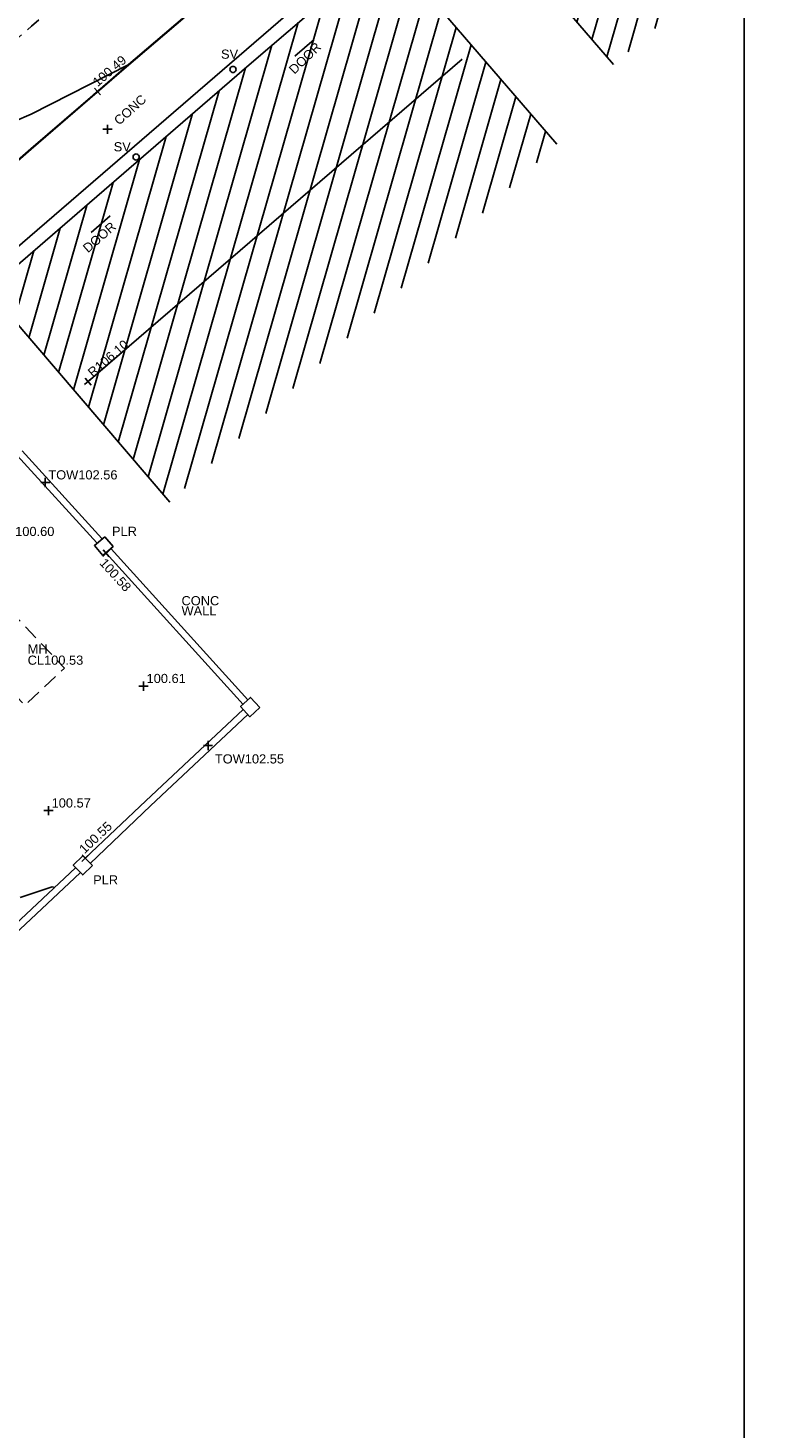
# Model space of a CAD drawing. Extents: x 635157 to 635442, y 694407 to 694910.
# Tile 18 of 104: x 635375 to 635399, y 694434 to 694479. Entities that reach past the tile are written whole.
import ezdxf

# ---------------------------------------------------------------- set-up
doc = ezdxf.new("R2010")
doc.units = 0
doc.header["$MEASUREMENT"] = 0
doc.linetypes.add('DASHED', pattern=[0.75, 0.5, -0.25])
doc.layers.get('0').update_dxf_attribs({"color": 12, "linetype": 'CONTINUOUS'})
for name, color, linetype in [('APEX TITLE BLOCK', 86, 'CONTINUOUS'), ('BUILDING', 5, 'CONTINUOUS'), ('CHANGE_OF_SURFACE', 7, 'DASHED'), ('CONTOURS_MINOR', 132, 'CONTINUOUS'), ('DOOR', 7, 'CONTINUOUS'), ('DOOR_TXT', 7, 'CONTINUOUS'), ('EAVE', 3, 'CONTINUOUS'), ('HATCHING', 4, 'CONTINUOUS'), ('KERB_BOTTOM', 172, 'CONTINUOUS'), ('KERB_BOTTOM_LVL', 172, 'CONTINUOUS'), ('KERB_TOP', 2, 'CONTINUOUS'), ('LAYOUTS', 9, 'CONTINUOUS'), ('MANHOLES_LVL', 12, 'CONTINUOUS'), ('MANHOLES_TXT', 12, 'CONTINUOUS'), ('MARKINGS_DASHED_WHITE', 9, 'DASHED'), ('PILLAR', 12, 'CONTINUOUS'), ('PILLAR_RMK', 12, 'CONTINUOUS'), ('RIDGE', 6, 'CONTINUOUS'), ('RIDGE_LVL', 6, 'CONTINUOUS'), ('SLUICEVALVE', 5, 'CONTINUOUS'), ('SLUICEVALVE_TXT', 5, 'CONTINUOUS'), ('SPOT_HEIGHTS', 92, 'CONTINUOUS'), ('SPOT_HEIGHTS_LVL', 92, 'CONTINUOUS'), ('TEXT', 7, 'CONTINUOUS'), ('TEXT_TXT', 7, 'CONTINUOUS'), ('TOP_OF_WALL_LEVEL', 212, 'CONTINUOUS'), ('TOP_OF_WALL_LEVEL_TXT', 212, 'CONTINUOUS'), ('WALL', 12, 'CONTINUOUS'), ('WALL_LVL', 12, 'CONTINUOUS'), ('WALL_RMK', 12, 'CONTINUOUS')]:
    doc.layers.add(name, color=color, linetype=linetype)
doc.styles.add('Arial', font='arial.ttf')

# ---------------------------------------------------------------- blocks, each defined once
blk = doc.blocks.new('TitleBlock')
at = {"layer": 'APEX TITLE BLOCK', "color": 114, "true_color": 0x0fa54c}
blk.add_lwpolyline([(801, 473), (801, -81), (0, -81), (0, 473)], close=True, dxfattribs=at)
blk = doc.blocks.new('CIRCL')
at = {"color": 0, "linetype": 'ByBlock', "flags": 128}
for points in [[(0.5, 0), (0.475, 0.154), (0.404, 0.293), (0.293, 0.404), (0.154, 0.475), (0, 0.5), (-0.154, 0.475), (-0.293, 0.404), (-0.404, 0.293), (-0.475, 0.154), (-0.5, 0), (-0.475, -0.154), (-0.404, -0.293), (-0.293, -0.404), (-0.154, -0.475), (0, -0.5), (0.154, -0.475), (0.293, -0.404), (0.404, -0.293), (0.475, -0.154)], [(0.5, 0), (0.475, -0.154)]]:
    blk.add_lwpolyline(points, dxfattribs=at)
blk = doc.blocks.new('SPOT')
at = {"color": 0, "linetype": 'ByBlock', "flags": 128}
for points in [[(-0.5, 0), (0.5, 0)], [(0, 0.5), (0, -0.5)]]:
    blk.add_lwpolyline(points, dxfattribs=at)

msp = doc.modelspace()

# ---------------------------------------------------------------- hatches: boundary and pattern name
at = {"layer": 'HATCHING'}
h = msp.add_hatch(dxfattribs=at)
h.set_pattern_fill('ANSI31', color=256, scale=5, angle=29)
h.paths.add_polyline_path([(635375.761, 694495.577), (635369.651, 694489.99), (635373.953, 694484.959), (635376.612, 694487.233), (635376.908, 694486.913), (635378.124, 694487.967), (635377.825, 694488.285), (635380.257, 694490.403)])
h.paths.add_polyline_path([(635386.735, 694482.092), (635382.232, 694478.239), (635377.264, 694473.927), (635373.703, 694470.866), (635379.644, 694463.935), (635392.289, 694475.638)])
h.paths.add_polyline_path([(635400.105, 694493.672), (635389.07, 694484.138), (635394.147, 694478.241), (635405.114, 694487.866)])
h.paths.add_polyline_path([(635414.354, 694498.338), (635411.485, 694502.049), (635405.029, 694497.064), (635412.734, 694487.163), (635419.036, 694492.258)])
h.paths.add_polyline_path([(635406.553, 694510.502), (635405.186, 694512.171), (635402.921, 694514.956), (635400.384, 694518.061), (635398.911, 694519.718), (635396.087, 694522.809), (635392.808, 694519.852), (635385.975, 694514.112), (635395.659, 694502.571), (635401.099, 694507.211), (635401.496, 694506.698)])
h.paths.add_polyline_path([(635426.874, 694517.566), (635419.573, 694512.507), (635421.884, 694509.166), (635424.227, 694505.781), (635424.337, 694505.581), (635424.396, 694505.475), (635425.173, 694504.426), (635426.531, 694502.629), (635427.374, 694501.532), (635435.798, 694505.95)])
h.paths.add_polyline_path([(635376.564, 694486.763), (635377.854, 694487.892), (635377.551, 694488.238), (635376.261, 694487.109)], flags=25)
h.paths.add_polyline_path([(635372.129, 694487.575), (635373.436, 694488.719), (635373.134, 694489.065), (635371.826, 694487.921)], flags=24)
h.paths.add_polyline_path([(635376.405, 694487.365), (635377.496, 694488.262), (635377.2, 694488.622), (635376.109, 694487.725)], flags=24)
h.paths.add_polyline_path([(635377.121, 694467.895), (635378.437, 694469.03), (635378.136, 694469.378), (635376.821, 694468.243)], flags=24)
h.paths.add_polyline_path([(635383.717, 694477.795), (635384.727, 694478.782), (635384.402, 694479.115), (635383.391, 694478.129)], flags=24)
h.paths.add_polyline_path([(635376.963, 694471.958), (635378.026, 694472.889), (635377.719, 694473.239), (635376.656, 694472.309)], flags=24)
h.paths.add_polyline_path([(635391.965, 694481.245), (635393.278, 694482.384), (635392.976, 694482.731), (635391.664, 694481.592)], flags=24)
h.paths.add_polyline_path([(635396.725, 694489.134), (635397.795, 694490.056), (635397.491, 694490.409), (635396.421, 694489.487)], flags=24)
h.paths.add_polyline_path([(635392.397, 694485.349), (635393.436, 694486.306), (635393.12, 694486.648), (635392.081, 694485.692)], flags=24)
h.paths.add_polyline_path([(635409.423, 694498.224), (635410.484, 694496.849), (635410.848, 694497.129), (635409.787, 694498.505)], flags=24)
h.paths.add_polyline_path([(635409.127, 694499.562), (635410.167, 694499.562), (635410.167, 694500.028), (635409.127, 694500.028)], flags=24)
h.paths.add_polyline_path([(635407.856, 694498.736), (635409.829, 694498.736), (635409.829, 694499.201), (635407.856, 694499.201)], flags=24)
h.paths.add_polyline_path([(635407.856, 694499.066), (635408.43, 694499.066), (635408.43, 694499.531), (635407.856, 694499.531)], flags=24)
h.paths.add_polyline_path([(635409.871, 694500.788), (635411.144, 694499.281), (635411.5, 694499.582), (635410.226, 694501.088)], flags=24)
h.paths.add_polyline_path([(635410.123, 694501.001), (635410.493, 694500.562), (635410.849, 694500.863), (635410.478, 694501.301)], flags=25)
h.paths.add_polyline_path([(635406.662, 694497.946), (635407.237, 694497.946), (635407.237, 694498.412), (635406.662, 694498.412)], flags=24)
h.paths.add_polyline_path([(635406.662, 694497.611), (635408.635, 694497.611), (635408.635, 694498.077), (635406.662, 694498.077)], flags=24)
h.paths.add_polyline_path([(635405.558, 694496.617), (635407.321, 694496.617), (635407.321, 694497.082), (635405.558, 694497.082)], flags=24)
h.paths.add_polyline_path([(635405.561, 694496.954), (635406.293, 694496.954), (635406.293, 694497.404), (635405.561, 694497.404)], flags=24)
h.paths.add_polyline_path([(635411.234, 694501.456), (635412.101, 694500.341), (635412.468, 694500.626), (635411.602, 694501.742)], flags=24)
h.paths.add_polyline_path([(635399.757, 694517.93), (635400.849, 694516.608), (635401.203, 694516.901), (635400.111, 694518.222)], flags=24)
h.paths.add_polyline_path([(635398.009, 694515.162), (635399.106, 694513.814), (635399.462, 694514.104), (635398.366, 694515.452)], flags=24)
h.paths.add_polyline_path([(635392.312, 694518.765), (635393.492, 694517.489), (635393.829, 694517.801), (635392.649, 694519.077)], flags=24)
h.paths.add_polyline_path([(635399.044, 694518.002), (635399.776, 694518.002), (635399.776, 694518.452), (635399.044, 694518.452)], flags=24)
h.paths.add_polyline_path([(635396.331, 694521.378), (635397.326, 694520.375), (635397.656, 694520.703), (635396.661, 694521.706)], flags=24)
h.paths.add_polyline_path([(635402.658, 694514.34), (635403.559, 694513.252), (635403.917, 694513.549), (635403.016, 694514.637)], flags=24)
h.paths.add_polyline_path([(635403.641, 694510.506), (635405.404, 694510.506), (635405.404, 694510.971), (635403.641, 694510.971)], flags=24)
h.paths.add_polyline_path([(635403.644, 694510.843), (635404.376, 694510.843), (635404.376, 694511.293), (635403.644, 694511.293)], flags=24)
h.paths.add_polyline_path([(635399.797, 694507.348), (635401.56, 694507.348), (635401.56, 694507.813), (635399.797, 694507.813)], flags=24)
h.paths.add_polyline_path([(635399.8, 694507.685), (635400.532, 694507.685), (635400.532, 694508.135), (635399.8, 694508.135)], flags=24)
h.paths.add_polyline_path([(635429.57, 694506.871), (635430.624, 694505.489), (635430.989, 694505.768), (635429.936, 694507.15)], flags=24)
h.paths.add_polyline_path([(635423.433, 694514.504), (635424.421, 694513.074), (635424.799, 694513.336), (635423.811, 694514.765)], flags=24)
h.paths.add_polyline_path([(635422.129, 694508.909), (635422.902, 694507.727), (635423.292, 694507.981), (635422.519, 694509.164)], flags=24)
h.paths.add_polyline_path([(635426.631, 694503.191), (635427.38, 694501.993), (635427.775, 694502.239), (635427.026, 694503.438)], flags=24)
h.paths.add_polyline_path([(635376.316, 694489.245), (635377.048, 694489.245), (635377.048, 694489.695), (635376.316, 694489.695)], flags=24)
h.paths.add_polyline_path([(635376.313, 694488.907), (635378.076, 694488.907), (635378.076, 694489.373), (635376.313, 694489.373)], flags=24)

# ---------------------------------------------------------------- linework, layer by layer
at = {"layer": 'BUILDING', "flags": 128}
for points in [[(635405.114, 694487.866), (635400.105, 694493.672), (635389.07, 694484.138), (635394.147, 694478.241)], [(635392.289, 694475.638), (635386.735, 694482.092), (635382.232, 694478.239), (635377.264, 694473.927), (635373.703, 694470.866), (635379.644, 694463.935)]]:
    msp.add_lwpolyline(points, dxfattribs=at)
at = {"layer": 'CHANGE_OF_SURFACE', "flags": 128}
msp.add_lwpolyline([(635373.308, 694458.984), (635374.596, 694460.204), (635376.199, 694458.512), (635374.911, 694457.292)], close=True, dxfattribs=at)
at = {"layer": 'CONTOURS_MINOR', "flags": 128}
for points in [[(635373.693, 694474.233), (635375.11, 694475.477), (635378.287, 694478.237), (635375.111, 694476.62), (635373.43, 694475.9)], [(635382.254, 694457.524), (635382.253, 694457.524)], [(635374.757, 694451.007), (635375.795, 694451.361), (635375.884, 694451.342)]]:
    msp.add_lwpolyline(points, dxfattribs=at)
at = {"layer": 'DOOR', "flags": 128}
for points in [[(635384.364, 694479.06), (635383.732, 694478.522)], [(635377.697, 694473.295), (635377.073, 694472.75)]]:
    msp.add_lwpolyline(points, dxfattribs=at)
at = {"layer": 'EAVE', "flags": 128}
msp.add_lwpolyline([(635373.227, 694471.047), (635386.602, 694482.591)], dxfattribs=at)
at = {"layer": 'KERB_BOTTOM', "flags": 128}
msp.add_lwpolyline([(635371.926, 694472.711), (635375.104, 694475.484), (635377.276, 694477.363), (635378.217, 694478.177), (635381.095, 694480.648)], dxfattribs=at)
at = {"layer": 'KERB_TOP', "flags": 128}
msp.add_lwpolyline([(635371.936, 694472.7), (635375.114, 694475.473), (635378.224, 694478.168), (635381.105, 694480.637)], dxfattribs=at)
at = {"layer": 'LAYOUTS', "linetype": 'ByBlock'}
msp.add_lwpolyline([(635238.208, 694423.253), (635398.408, 694423.253), (635398.408, 694517.853), (635238.208, 694517.853)], close=True, dxfattribs=at)
msp.add_lwpolyline([(635238.208, 694423.253), (635398.408, 694423.253), (635398.408, 694517.853), (635238.208, 694517.853)], close=True, dxfattribs=at)
at = {"layer": 'MARKINGS_DASHED_WHITE', "flags": 128}
msp.add_lwpolyline([(635232.031, 694513.576), (635234.463, 694510.066), (635238.59, 694503.35), (635244.668, 694493.135), (635251.193, 694482.552), (635253.372, 694479.273), (635258.354, 694473.214), (635262.055, 694469.815), (635268.244, 694465.809), (635272.364, 694463.799), (635277.026, 694462.138), (635286.274, 694459.716), (635300.828, 694456.353), (635316.198, 694453.052), (635324.813, 694451.518), (635330.452, 694451.092), (635336.605, 694451.368), (635339.099, 694451.665), (635342.443, 694452.505), (635345.014, 694453.768), (635348.122, 694455.814), (635352.448, 694459.552), (635359.463, 694465.834), (635366.533, 694472.013), (635375.129, 694479.501), (635384.668, 694487.746), (635392.972, 694494.506)], dxfattribs=at)
at = {"layer": 'PILLAR', "flags": 128}
for points in [[(635377.515, 694462.807), (635377.792, 694462.489), (635377.458, 694462.197), (635377.181, 694462.515)], [(635382.587, 694457.223), (635382.284, 694457.552), (635381.958, 694457.251), (635382.261, 694456.922)], [(635377.112, 694452.053), (635376.796, 694451.746), (635376.487, 694452.064), (635376.803, 694452.371)]]:
    msp.add_lwpolyline(points, close=True, dxfattribs=at)
at = {"layer": 'RIDGE', "flags": 128}
msp.add_lwpolyline([(635376.974, 694467.876), (635389.198, 694478.42)], dxfattribs=at)
at = {"layer": 'SPOT_HEIGHTS'}
for p in [(635378.784, 694457.922), (635375.681, 694453.851)]:
    msp.add_point(p, dxfattribs=at)
at = {"layer": 'WALL', "flags": 128}
for points in [[(635374.823, 694465.612), (635377.423, 694462.748)], [(635374.654, 694465.466), (635377.261, 694462.601)], [(635377.725, 694462.412), (635382.197, 694457.471)], [(635377.563, 694462.265), (635382.038, 694457.325)], [(635382.046, 694457.156), (635378.864, 694454.168), (635376.879, 694452.293)], [(635382.193, 694456.996), (635379.014, 694454.01), (635377.041, 694452.126)], [(635376.56, 694451.978), (635374.416, 694449.959), (635372.45, 694448.103)], [(635376.71, 694451.819), (635374.566, 694449.8), (635372.6, 694447.944)]]:
    msp.add_lwpolyline(points, dxfattribs=at)

# ---------------------------------------------------------------- block references
at = {"layer": 'APEX TITLE BLOCK', "color": 7, "linetype": 'ByBlock', "xscale": 0.2, "yscale": 0.2, "zscale": 0.2}
msp.add_blockref('TitleBlock', (635238.208, 694423.253), dxfattribs=at)
at = {"layer": 'KERB_BOTTOM_LVL', "xscale": 0.3, "yscale": 0.3, "zscale": 0.3, "rotation": 40.862492}
msp.add_blockref('SPOT', (635377.276, 694477.363), dxfattribs=at)
at = {"layer": 'RIDGE_LVL', "xscale": 0.3, "yscale": 0.3, "zscale": 0.3, "rotation": 40.779919}
msp.add_blockref('SPOT', (635376.974, 694467.876), dxfattribs=at)
at = {"layer": 'SLUICEVALVE', "xscale": 0.2, "yscale": 0.2, "zscale": 0.2}
for p in [(635381.71, 694478.084), (635378.543, 694475.221)]:
    msp.add_blockref('CIRCL', p, dxfattribs=at)
at = {"layer": 'SPOT_HEIGHTS_LVL', "xscale": 0.3, "yscale": 0.3, "zscale": 0.3}
for p in [(635378.784, 694457.922), (635375.681, 694453.851)]:
    msp.add_blockref('SPOT', p, dxfattribs=at)
at = {"layer": 'TEXT', "xscale": 0.3, "yscale": 0.3, "zscale": 0.3}
msp.add_blockref('SPOT', (635377.605, 694476.128), dxfattribs=at)
at = {"layer": 'TOP_OF_WALL_LEVEL', "xscale": 0.3, "yscale": 0.3, "zscale": 0.3}
for p in [(635375.575, 694464.579), (635380.894, 694455.979)]:
    msp.add_blockref('SPOT', p, dxfattribs=at)
at = {"layer": 'WALL_LVL', "xscale": 0.3, "yscale": 0.3, "zscale": 0.3}
for p, rotation in [((635377.563, 694462.265), 312.175934), ((635376.879, 694452.293), 43.364136)]:
    msp.add_blockref('SPOT', p, dxfattribs=dict(at, rotation=rotation))

# ---------------------------------------------------------------- texts
at = {"layer": 'DOOR_TXT', "style": 'Arial'}
for rotation, p in [(44.3167, (635383.714, 694477.909)), (41.2011, (635376.967, 694472.072))]:
    msp.add_text('DOOR', height=0.3, rotation=rotation, dxfattribs=at).set_placement(p)
at = {"layer": 'KERB_BOTTOM_LVL', "style": 'Arial'}
msp.add_text('100.49', height=0.3, rotation=40.8625, dxfattribs=at).set_placement((635377.286, 694477.504))
at = {"layer": 'MANHOLES_LVL', "style": 'Arial'}
msp.add_text('CL100.53', height=0.3, dxfattribs=at).set_placement((635374.998, 694458.62))
at = {"layer": 'MANHOLES_TXT', "style": 'Arial'}
msp.add_text('MH', height=0.3, dxfattribs=at).set_placement((635374.998, 694458.985))
at = {"layer": 'PILLAR_RMK', "style": 'Arial'}
for p in [(635377.753, 694462.833), (635377.138, 694451.435)]:
    msp.add_text('PLR', height=0.3, dxfattribs=at).set_placement(p)
at = {"layer": 'RIDGE_LVL', "style": 'Arial'}
msp.add_text('R106.10', height=0.3, rotation=40.7799, dxfattribs=at).set_placement((635377.125, 694468.007))
at = {"layer": 'SLUICEVALVE_TXT', "style": 'Arial'}
for p in [(635381.317, 694478.434), (635377.81, 694475.406)]:
    msp.add_text('SV', height=0.3, dxfattribs=at).set_placement(p)
at = {"layer": 'SPOT_HEIGHTS_LVL', "style": 'Arial'}
for s, p in [('100.60', (635374.59, 694462.829)), ('100.61', (635378.884, 694458.022)), ('100.57', (635375.781, 694453.951))]:
    msp.add_text(s, height=0.3, dxfattribs=at).set_placement(p)
at = {"layer": 'TEXT_TXT', "style": 'Arial'}
msp.add_text('CONC', height=0.3, rotation=41.8097, dxfattribs=at).set_placement((635377.986, 694476.243))
at = {"layer": 'TOP_OF_WALL_LEVEL_TXT', "style": 'Arial'}
for s, p in [('TOW102.56', (635375.675, 694464.679)), ('TOW102.55', (635381.117, 694455.392))]:
    msp.add_text(s, height=0.3, dxfattribs=at).set_placement(p)
at = {"layer": 'WALL_LVL', "style": 'Arial'}
for s, rotation, p in [('100.58', 312.1759, (635377.325, 694461.931)), ('100.55', 43.3641, (635376.854, 694452.422))]:
    msp.add_text(s, height=0.3, rotation=rotation, dxfattribs=at).set_placement(p)
at = {"layer": 'WALL_RMK', "style": 'Arial'}
for s, p in [('WALL', (635380.026, 694460.234)), ('CONC', (635380.026, 694460.564))]:
    msp.add_text(s, height=0.3, dxfattribs=at).set_placement(p)

doc.saveas('drawing.dxf')
